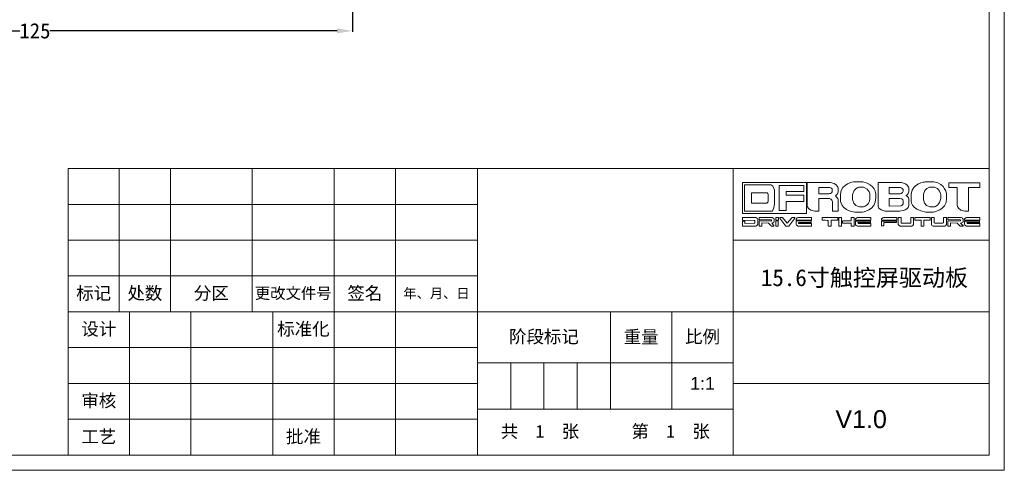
# Model space of a CAD drawing. Header units: millimetres. Extents: x 24 to 391, y -170 to 84.
# Tile 26 of 49: x 198 to 391, y -170 to -81. Entities that reach past the tile are written whole.
import ezdxf

# ---------------------------------------------------------------- set-up
doc = ezdxf.new("R2010")
doc.units = ezdxf.units.MM
doc.header["$MEASUREMENT"] = 0
doc.layers.add('图框', color=7, linetype='Continuous', lineweight=18)
doc.layers.add('尺寸标注', color=3, linetype='Continuous', lineweight=20)
doc.styles.add('Arial Regular', font='txt')
doc.styles.get("Standard").update_dxf_attribs({"font": 'simfang.ttf'})
doc.dimstyles.new('STANDARD_ACAD', dxfattribs={"dimtxt": 0.18, "dimasz": 0.18, "dimexe": 0.18, "dimexo": 0.0625, "dimgap": 0.09, "dimtad": 0, "dimtih": 1, "dimtoh": 1, "dimdec": 4, "dimzin": 0, "dimdsep": 46, "dimtxsty": 'Standard', "dimcen": 0.09, "dimadec": 0, "dimazin": 0, "dimtfac": 1, "dimtdec": 4, "dimtofl": 0, "dimtmove": 0, "dimatfit": 3, "dimfxl": 1, "dimtolj": 1, "dimtzin": 0, "dimarcsym": 0})

# ---------------------------------------------------------------- blocks, each defined once
blk = doc.blocks.new('*D116')
at = {"layer": 'Defpoints', "color": 0, "transparency": 16777216}
for p in [(138.06, -67.37), (263.06, -67.37), (263.06, -83.11)]:
    blk.add_point(p, dxfattribs=at)
at = {"layer": '尺寸标注', "color": 0, "lineweight": -2, "transparency": 16777216}
for p, q in [((138.06, -67.43), (138.06, -83.29)), ((263.06, -67.43), (263.06, -83.29)), ((141.06, -83.11), (197.61, -83.11)), ((260.06, -83.11), (203.52, -83.11))]:
    blk.add_line(p, q, dxfattribs=at)
at = {"layer": '尺寸标注', "color": 0, "transparency": 16777216}
for points in [[(141.06, -82.61), (141.06, -83.61), (138.06, -83.11)], [(260.06, -82.61), (260.06, -83.61), (263.06, -83.11)]]:
    blk.add_solid(points, dxfattribs=at)
at = {"layer": '尺寸标注', "color": 0, "transparency": 16777216, "insert": (200.56, -83.11), "char_height": 3, "attachment_point": 5}
blk.add_mtext('\\A1;125', dxfattribs=at)

msp = doc.modelspace()

# ---------------------------------------------------------------- linework, layer by layer
at = {"layer": '图框'}
for p, q in [((217.159, -138.409), (217.159, -110.203)), ((227.233, -138.409), (227.233, -110.203)), ((243.351, -138.409), (243.351, -110.203)), ((259.469, -110.203), (259.469, -166.616)), ((271.557, -110.203), (271.557, -166.616)), ((287.675, -110.203), (287.675, -166.616)), ((338.044, -110.203), (338.044, -166.616)), ((339.877, -112.97), (339.877, -119.026)), ((352.457, -112.97), (339.877, -112.97)), ((340.245, -113.418), (340.245, -118.568)), ((347.084, -118.482), (347.084, -113.525)), ((347.084, -113.525), (351.925, -113.525)), ((351.925, -113.525), (351.925, -114.719)), ((352.457, -119.026), (352.457, -112.97)), ((352.607, -112.97), (352.607, -117.587)), ((354.867, -113.951), (354.867, -115.156)), ((357.543, -114.282), (357.543, -114.793)), ((358.694, -114.004), (358.694, -114.825)), ((366.552, -112.97), (366.552, -117.48)), ((368.77, -113.962), (368.77, -115.167)), ((371.488, -114.356), (371.488, -114.676)), ((372.629, -113.994), (372.629, -114.793)), ((380.476, -112.992), (380.476, -113.951)), ((382.139, -113.951), (382.139, -117.544)), ((384.346, -113.93), (384.346, -118.6)), ((386.579, -113.042), (386.579, -113.93)), ((341.668, -114.975), (341.668, -117.043)), ((344.931, -115.444), (344.931, -116.638)), ((351.925, -114.719), (348.449, -114.729)), ((348.449, -114.729), (348.449, -115.454)), ((348.449, -115.454), (351.925, -115.454)), ((351.925, -115.454), (351.925, -116.67)), ((354.867, -116.083), (354.867, -118.6)), ((358.694, -116.286), (358.694, -118.6)), ((359.142, -115.231), (359.142, -116.371)), ((361.53, -115.327), (361.53, -116.286)), ((364.942, -115.39), (364.942, -116.147)), ((368.77, -116.083), (368.77, -117.619)), ((372.629, -116.201), (372.629, -117.512)), ((373.077, -115.188), (373.077, -116.329)), ((375.507, -115.241), (375.507, -116.371)), ((378.887, -115.369), (378.887, -116.126)), ((351.925, -116.67), (348.438, -116.67)), ((348.438, -116.67), (348.438, -118.482)), ((357.586, -116.712), (357.586, -118.6)), ((371.488, -116.585), (371.488, -117.16)), ((339.877, -119.026), (352.457, -119.026)), ((339.877, -119.855), (339.877, -120.383)), ((342.876, -120.183), (342.876, -121.194)), ((343.116, -119.855), (343.116, -120.327)), ((346.118, -120.183), (346.118, -120.611)), ((346.414, -119.855), (346.414, -120.371)), ((346.934, -119.855), (346.414, -119.855)), ((346.934, -120.371), (346.934, -119.855)), ((348.438, -118.482), (347.084, -118.482)), ((347.186, -119.855), (347.186, -119.983)), ((347.717, -119.855), (347.186, -119.855)), ((347.186, -119.983), (348.389, -121.538)), ((348.685, -120.958), (347.717, -119.855)), ((349.648, -119.855), (348.685, -120.958)), ((348.989, -121.538), (350.184, -119.979)), ((350.184, -119.855), (349.648, -119.855)), ((350.184, -119.979), (350.184, -119.855)), ((350.424, -120.143), (350.424, -120.371)), ((353.422, -119.855), (353.422, -120.371)), ((355.553, -119.855), (355.553, -120.371)), ((358.604, -119.855), (358.604, -120.375)), ((358.856, -119.855), (358.856, -121.538)), ((359.383, -119.855), (358.856, -119.855)), ((359.383, -121.538), (359.383, -119.855)), ((361.846, -119.855), (361.255, -119.855)), ((361.255, -119.855), (361.255, -120.471)), ((361.846, -121.538), (361.846, -119.855)), ((362.134, -120.095), (362.134, -120.375)), ((365.141, -119.839), (365.141, -120.375)), ((367.224, -120.139), (367.224, -120.375)), ((370.274, -119.903), (370.274, -120.327)), ((370.514, -119.839), (370.514, -121.246)), ((372.977, -119.839), (372.977, -120.914)), ((373.556, -119.839), (373.556, -121.222)), ((373.804, -119.839), (373.804, -120.371)), ((376.791, -119.839), (373.804, -119.839)), ((376.791, -120.371), (376.791, -119.839)), ((377.047, -119.839), (377.047, -121.302)), ((380.049, -119.839), (380.049, -121.21)), ((380.285, -119.839), (380.285, -120.335)), ((383.296, -120.187), (383.296, -120.675)), ((383.587, -120.135), (383.587, -120.383)), ((386.579, -119.839), (386.579, -120.383)), ((339.877, -120.543), (339.877, -121.538)), ((340.301, -120.547), (340.301, -121.006)), ((342.3, -120.575), (342.3, -120.91)), ((343.116, -120.535), (343.116, -121.538)), ((343.651, -120.906), (343.651, -121.538)), ((345.598, -120.323), (345.598, -120.543)), ((346.062, -121.394), (346.062, -121.538)), ((346.414, -120.371), (346.934, -120.371)), ((346.414, -120.535), (346.414, -121.538)), ((346.878, -120.535), (346.414, -120.535)), ((346.414, -121.538), (346.878, -121.538)), ((346.878, -121.538), (346.878, -120.535)), ((348.389, -121.538), (348.989, -121.538)), ((350.424, -120.535), (350.424, -121.246)), ((353.362, -120.535), (353.362, -120.846)), ((353.422, -121.006), (353.422, -121.538)), ((356.765, -120.427), (356.765, -121.478)), ((357.348, -120.379), (357.348, -121.538)), ((358.856, -121.538), (359.383, -121.538)), ((361.255, -120.471), (359.527, -120.479)), ((359.527, -120.479), (359.527, -120.958)), ((359.527, -120.958), (361.255, -120.958)), ((361.255, -120.958), (361.255, -121.538)), ((361.255, -121.538), (361.846, -121.538)), ((362.134, -120.543), (362.134, -121.29)), ((365.077, -120.543), (365.077, -120.846)), ((365.141, -121.01), (365.141, -121.538)), ((367.224, -120.543), (367.224, -121.518)), ((370.166, -120.543), (367.224, -120.543)), ((367.224, -121.518), (367.695, -121.518)), ((367.695, -120.85), (370.166, -120.846)), ((367.695, -121.518), (367.695, -120.85)), ((370.166, -120.846), (370.166, -120.543)), ((373.804, -120.371), (375.016, -120.371)), ((375.016, -120.371), (375.016, -121.538)), ((375.016, -121.538), (375.547, -121.538)), ((375.547, -121.538), (375.547, -120.371)), ((375.547, -120.371), (376.791, -120.371)), ((380.285, -120.539), (380.285, -121.538)), ((380.813, -120.902), (380.813, -121.538)), ((382.812, -120.331), (382.812, -120.535)), ((383.296, -121.394), (383.296, -121.538)), ((383.587, -120.551), (383.587, -121.25)), ((386.579, -121.01), (386.579, -121.538)), ((207.085, -124.306), (287.675, -124.306)), ((338.044, -124.306), (388.413, -124.306)), ((207.085, -131.357), (287.675, -131.357)), ((207.085, -138.409), (287.675, -138.409)), ((219.174, -166.616), (219.174, -138.409)), ((231.262, -166.616), (231.262, -138.409)), ((247.38, -166.616), (247.38, -138.409)), ((287.675, -138.409), (338.044, -138.409)), ((313.867, -138.409), (313.867, -157.549)), ((325.955, -138.409), (325.955, -157.549)), ((338.044, -138.409), (388.413, -138.409)), ((207.085, -145.461), (287.675, -145.461)), ((287.675, -148.483), (338.044, -148.483)), ((294.223, -148.483), (294.223, -157.549)), ((300.771, -148.483), (300.771, -157.549)), ((307.319, -148.483), (307.319, -157.549)), ((207.085, -152.512), (287.675, -152.512)), ((338.044, -152.512), (388.413, -152.512)), ((287.675, -157.549), (338.044, -157.549)), ((207.085, -159.564), (287.675, -159.564))]:
    msp.add_line(p, q, dxfattribs=at)
for points in [[(23.94, -169.616), (391.413, -169.616), (391.413, 84.326), (23.94, 84.326)], [(26.94, -166.616), (388.413, -166.616), (388.413, 81.326), (26.94, 81.326)], [(388.413, -166.616), (207.085, -166.616), (207.085, -110.203), (388.413, -110.203)]]:
    msp.add_lwpolyline(points, close=True, dxfattribs=at)
msp.add_lwpolyline([(207.085, -117.254), (287.675, -117.254)], dxfattribs=at)
for points in [[(340.245, -113.418), (340.245, -113.418), (345.474, -113.418), (345.474, -113.418)], [(345.474, -113.418), (346.066, -113.658), (346.169, -114.618), (346.169, -114.618)], [(357.191, -112.97), (357.191, -112.97), (352.607, -112.97), (352.607, -112.97)], [(354.867, -113.951), (354.867, -113.951), (356.978, -113.951), (356.978, -113.951)], [(356.978, -113.951), (357.415, -113.983), (357.543, -114.282), (357.543, -114.282)], [(358.694, -114.004), (358.694, -114.004), (358.279, -112.981), (357.191, -112.97)], [(361.797, -112.842), (361.797, -112.842), (359.291, -113.098), (359.142, -115.231)], [(361.53, -115.327), (361.765, -114.015), (362.756, -113.866), (362.756, -113.866)], [(363.535, -112.842), (363.535, -112.842), (361.797, -112.842), (361.797, -112.842)], [(362.756, -113.866), (362.756, -113.866), (363.716, -113.866), (363.716, -113.866)], [(366.105, -115.295), (366.105, -115.295), (366.136, -113.237), (363.535, -112.842)], [(363.716, -113.866), (364.931, -114.239), (364.942, -115.39), (364.942, -115.39)], [(371.179, -112.97), (371.179, -112.97), (366.552, -112.97), (366.552, -112.97)], [(368.77, -113.962), (368.77, -113.962), (370.944, -113.962), (370.944, -113.962)], [(370.944, -113.962), (371.414, -114.036), (371.488, -114.356), (371.488, -114.356)], [(372.629, -113.994), (372.629, -113.994), (372.437, -113.173), (371.179, -112.97)], [(375.827, -112.842), (375.827, -112.842), (373.237, -113.12), (373.077, -115.188)], [(375.507, -115.241), (375.646, -114.1), (376.712, -113.866), (376.712, -113.866)], [(377.533, -112.842), (377.533, -112.842), (375.827, -112.842), (375.827, -112.842)], [(376.712, -113.866), (376.712, -113.866), (377.693, -113.866), (377.693, -113.866)], [(380.049, -115.231), (380.049, -115.231), (379.868, -113.216), (377.533, -112.842)], [(377.693, -113.866), (378.631, -113.994), (378.887, -115.369), (378.887, -115.369)], [(386.51, -112.992), (386.51, -112.992), (380.476, -112.992), (380.476, -112.992)], [(380.476, -113.951), (380.476, -113.951), (382.139, -113.951), (382.139, -113.951)], [(384.346, -113.93), (384.346, -113.93), (386.579, -113.93), (386.579, -113.93)], [(386.579, -113.042), (386.579, -113.042), (386.566, -113.005), (386.51, -112.992)], [(344.696, -114.975), (344.696, -114.975), (341.668, -114.975), (341.668, -114.975)], [(344.931, -115.444), (344.931, -115.444), (344.984, -115.071), (344.696, -114.975)], [(346.169, -114.618), (346.169, -114.618), (346.167, -117.128), (346.167, -117.128)], [(356.893, -115.156), (356.893, -115.156), (354.867, -115.156), (354.867, -115.156)], [(354.867, -116.083), (354.867, -116.083), (356.925, -116.083), (356.925, -116.083)], [(357.543, -114.793), (357.426, -115.124), (356.893, -115.156), (356.893, -115.156)], [(356.925, -116.083), (356.925, -116.083), (357.511, -116.211), (357.586, -116.712)], [(358.151, -115.572), (358.151, -115.572), (358.567, -115.39), (358.694, -114.825)], [(358.694, -116.286), (358.694, -116.286), (358.694, -116.041), (358.151, -115.572)], [(362.906, -117.757), (361.744, -117.683), (361.53, -116.286), (361.53, -116.286)], [(363.396, -118.781), (363.396, -118.781), (366.147, -118.514), (366.104, -115.998)], [(364.942, -116.147), (364.835, -117.587), (363.609, -117.757), (363.609, -117.757)], [(366.104, -115.998), (366.104, -115.998), (366.105, -115.295), (366.105, -115.295)], [(370.806, -115.167), (370.806, -115.167), (368.77, -115.167), (368.77, -115.167)], [(368.77, -116.083), (368.77, -116.083), (370.838, -116.083), (370.838, -116.083)], [(371.488, -114.676), (371.435, -115.135), (370.806, -115.167), (370.806, -115.167)], [(370.838, -116.083), (371.499, -116.115), (371.488, -116.585), (371.488, -116.585)], [(372.053, -115.497), (372.053, -115.497), (372.522, -115.358), (372.629, -114.793)], [(372.629, -116.201), (372.629, -116.201), (372.544, -115.753), (372.053, -115.497)], [(377.32, -118.791), (377.32, -118.791), (380.081, -118.45), (380.049, -116.126)], [(378.887, -116.126), (378.844, -117.395), (377.661, -117.757), (377.661, -117.757)], [(380.049, -116.126), (380.049, -116.126), (380.049, -115.231), (380.049, -115.231)], [(341.668, -117.043), (341.668, -117.043), (344.6, -117.043), (344.6, -117.043)], [(344.6, -117.043), (344.6, -117.043), (344.877, -116.979), (344.931, -116.638)], [(346.167, -117.128), (346.205, -117.736), (345.746, -118.568), (345.746, -118.568)], [(352.607, -117.587), (352.607, -117.587), (352.788, -118.525), (354.131, -118.6)], [(359.142, -116.371), (359.142, -116.371), (359.153, -118.461), (362, -118.781)], [(363.609, -117.757), (363.609, -117.757), (362.906, -117.757), (362.906, -117.757)], [(366.552, -117.48), (366.552, -117.48), (366.584, -118.45), (367.97, -118.6)], [(371.008, -117.533), (371.008, -117.533), (368.77, -117.619), (368.77, -117.619)], [(370.529, -118.6), (370.529, -118.6), (372.394, -118.642), (372.629, -117.512)], [(371.488, -117.16), (371.435, -117.459), (371.008, -117.533), (371.008, -117.533)], [(373.077, -116.329), (373.077, -116.329), (372.832, -118.365), (375.987, -118.791)], [(376.787, -117.757), (375.657, -117.608), (375.507, -116.371), (375.507, -116.371)], [(377.661, -117.757), (377.661, -117.757), (376.787, -117.757), (376.787, -117.757)], [(382.139, -117.544), (382.139, -117.544), (382.363, -118.504), (383.621, -118.6)], [(342.46, -119.855), (342.46, -119.855), (339.877, -119.855), (339.877, -119.855)], [(345.746, -118.568), (345.746, -118.568), (340.245, -118.568), (340.245, -118.568)], [(342.876, -120.183), (342.876, -120.183), (342.792, -119.955), (342.46, -119.855)], [(345.718, -119.855), (345.718, -119.855), (343.116, -119.855), (343.116, -119.855)], [(346.118, -120.183), (346.118, -120.183), (346.022, -119.923), (345.718, -119.855)], [(350.812, -119.855), (350.812, -119.855), (350.492, -119.991), (350.424, -120.143)], [(353.422, -119.855), (353.422, -119.855), (350.812, -119.855), (350.812, -119.855)], [(354.131, -118.6), (354.131, -118.6), (354.867, -118.6), (354.867, -118.6)], [(358.604, -119.855), (358.604, -119.855), (355.553, -119.855), (355.553, -119.855)], [(357.586, -118.6), (357.586, -118.6), (358.694, -118.6), (358.694, -118.6)], [(362, -118.781), (362, -118.781), (363.396, -118.781), (363.396, -118.781)], [(362.526, -119.855), (362.526, -119.855), (362.338, -119.871), (362.134, -120.095)], [(365.141, -119.839), (365.141, -119.839), (362.526, -119.855), (362.526, -119.855)], [(367.623, -119.839), (367.623, -119.839), (367.383, -119.935), (367.224, -120.139)], [(370.218, -119.839), (370.218, -119.839), (367.623, -119.839), (367.623, -119.839)], [(367.97, -118.6), (367.97, -118.6), (370.529, -118.6), (370.529, -118.6)], [(370.274, -119.903), (370.274, -119.903), (370.282, -119.843), (370.218, -119.839)], [(371.038, -119.839), (371.038, -119.839), (370.514, -119.839), (370.514, -119.839)], [(371.106, -119.907), (371.106, -119.907), (371.086, -119.859), (371.038, -119.839)], [(371.13, -120.898), (371.13, -120.898), (371.106, -119.907), (371.106, -119.907)], [(373.556, -119.839), (373.556, -119.839), (372.977, -119.839), (372.977, -119.839)], [(375.987, -118.791), (375.987, -118.791), (377.32, -118.791), (377.32, -118.791)], [(377.598, -119.839), (377.598, -119.839), (377.047, -119.839), (377.047, -119.839)], [(377.622, -120.91), (377.622, -120.91), (377.598, -119.839), (377.598, -119.839)], [(379.469, -119.839), (379.469, -119.839), (379.465, -120.858), (379.465, -120.858)], [(380.049, -119.839), (380.049, -119.839), (379.469, -119.839), (379.469, -119.839)], [(382.896, -119.839), (382.896, -119.839), (380.285, -119.839), (380.285, -119.839)], [(383.296, -120.187), (383.296, -120.187), (383.196, -119.883), (382.896, -119.839)], [(383.967, -119.839), (383.967, -119.839), (383.715, -119.927), (383.587, -120.135)], [(383.621, -118.6), (383.621, -118.6), (384.346, -118.6), (384.346, -118.6)], [(386.579, -119.839), (386.579, -119.839), (383.967, -119.839), (383.967, -119.839)], [(339.877, -121.538), (339.877, -121.538), (342.456, -121.538), (342.456, -121.538)], [(339.877, -120.383), (339.877, -120.383), (342.24, -120.423), (342.24, -120.423)], [(340.301, -120.547), (340.301, -120.547), (339.877, -120.543), (339.877, -120.543)], [(342.192, -120.954), (342.192, -120.954), (340.301, -121.006), (340.301, -121.006)], [(342.3, -120.91), (342.3, -120.91), (342.276, -120.954), (342.192, -120.954)], [(342.24, -120.423), (342.24, -120.423), (342.3, -120.515), (342.3, -120.575)], [(342.456, -121.538), (342.456, -121.538), (342.776, -121.502), (342.876, -121.194)], [(343.116, -120.327), (343.116, -120.327), (345.598, -120.323), (345.598, -120.323)], [(345.598, -120.543), (345.598, -120.543), (343.116, -120.535), (343.116, -120.535)], [(343.116, -121.538), (343.116, -121.538), (343.651, -121.538), (343.651, -121.538)], [(343.651, -120.906), (343.651, -120.906), (344.963, -120.958), (344.963, -120.958)], [(344.963, -120.958), (344.963, -120.958), (345.386, -121.37), (345.386, -121.37)], [(345.386, -121.37), (345.386, -121.37), (345.462, -121.502), (345.486, -121.538)], [(345.486, -121.538), (345.486, -121.538), (346.062, -121.538), (346.062, -121.538)], [(346.062, -121.394), (346.062, -121.394), (345.634, -120.966), (345.634, -120.966)], [(345.634, -120.966), (345.634, -120.966), (346.102, -120.894), (346.118, -120.611)], [(350.424, -120.371), (350.424, -120.371), (353.422, -120.371), (353.422, -120.371)], [(353.362, -120.535), (353.362, -120.535), (350.424, -120.535), (350.424, -120.535)], [(350.424, -121.246), (350.424, -121.246), (350.5, -121.437), (350.808, -121.538)], [(350.808, -121.538), (350.808, -121.538), (353.422, -121.538), (353.422, -121.538)], [(350.9, -120.85), (350.9, -120.85), (353.362, -120.846), (353.362, -120.846)], [(350.952, -121.006), (350.952, -121.006), (350.888, -120.938), (350.9, -120.85)], [(353.422, -121.006), (353.422, -121.006), (350.952, -121.006), (350.952, -121.006)], [(355.553, -120.371), (355.553, -120.371), (356.729, -120.419), (356.765, -120.427)], [(356.765, -121.478), (356.765, -121.478), (356.793, -121.526), (356.821, -121.538)], [(356.821, -121.538), (356.821, -121.538), (357.348, -121.538), (357.348, -121.538)], [(357.348, -120.379), (357.348, -120.379), (358.604, -120.375), (358.604, -120.375)], [(362.134, -120.375), (362.134, -120.375), (365.141, -120.375), (365.141, -120.375)], [(365.077, -120.543), (365.077, -120.543), (362.134, -120.543), (362.134, -120.543)], [(362.134, -121.29), (362.134, -121.29), (362.31, -121.506), (362.53, -121.538)], [(362.53, -121.538), (362.53, -121.538), (365.141, -121.538), (365.141, -121.538)], [(362.598, -120.858), (362.598, -120.858), (365.077, -120.846), (365.077, -120.846)], [(362.65, -121.002), (362.65, -121.002), (362.594, -120.894), (362.598, -120.858)], [(365.141, -121.01), (365.141, -121.01), (362.65, -121.002), (362.65, -121.002)], [(367.224, -120.375), (367.224, -120.375), (370.206, -120.375), (370.206, -120.375)], [(370.206, -120.375), (370.206, -120.375), (370.246, -120.379), (370.274, -120.327)], [(370.514, -121.246), (370.514, -121.246), (370.682, -121.474), (370.898, -121.538)], [(370.898, -121.538), (370.898, -121.538), (373.137, -121.538), (373.137, -121.538)], [(371.218, -120.954), (371.218, -120.954), (371.138, -120.93), (371.13, -120.898)], [(372.801, -120.958), (372.801, -120.958), (371.218, -120.954), (371.218, -120.954)], [(372.977, -120.914), (372.977, -120.914), (372.921, -120.942), (372.801, -120.958)], [(373.137, -121.538), (373.137, -121.538), (373.381, -121.526), (373.556, -121.222)], [(377.047, -121.302), (377.047, -121.302), (377.187, -121.47), (377.379, -121.538)], [(377.379, -121.538), (377.379, -121.538), (379.673, -121.538), (379.673, -121.538)], [(377.758, -120.958), (377.758, -120.958), (377.686, -120.95), (377.622, -120.91)], [(379.274, -120.958), (379.274, -120.958), (377.758, -120.958), (377.758, -120.958)], [(379.465, -120.858), (379.465, -120.858), (379.422, -120.938), (379.274, -120.958)], [(379.673, -121.538), (379.673, -121.538), (379.958, -121.45), (380.049, -121.21)], [(380.285, -120.335), (380.285, -120.335), (382.812, -120.331), (382.812, -120.331)], [(382.812, -120.535), (382.812, -120.535), (380.285, -120.539), (380.285, -120.539)], [(380.285, -121.538), (380.285, -121.538), (380.813, -121.538), (380.813, -121.538)], [(380.813, -120.902), (380.813, -120.902), (382.14, -120.962), (382.14, -120.962)], [(382.14, -120.962), (382.14, -120.962), (382.712, -121.538), (382.712, -121.538)], [(382.712, -121.538), (382.712, -121.538), (383.296, -121.538), (383.296, -121.538)], [(382.816, -120.962), (382.816, -120.962), (383.284, -120.866), (383.296, -120.675)], [(383.296, -121.394), (383.296, -121.394), (383.184, -121.39), (382.816, -120.962)], [(383.587, -120.383), (383.587, -120.383), (386.579, -120.383), (386.579, -120.383)], [(386.518, -120.551), (386.518, -120.551), (383.587, -120.551), (383.587, -120.551)], [(383.587, -121.25), (383.587, -121.25), (383.683, -121.458), (383.939, -121.538)], [(383.939, -121.538), (383.939, -121.538), (386.579, -121.538), (386.579, -121.538)], [(384.047, -120.858), (384.047, -120.858), (386.514, -120.85), (386.514, -120.85)], [(384.107, -121.006), (384.107, -121.006), (384.063, -120.958), (384.047, -120.858)], [(386.579, -121.01), (386.579, -121.01), (384.107, -121.006), (384.107, -121.006)], [(386.514, -120.85), (386.514, -120.85), (386.518, -120.551), (386.518, -120.551)]]:
    msp.add_open_spline(points, degree=3, dxfattribs=at)

# ---------------------------------------------------------------- texts
at = {"layer": '图框', "attachment_point": 5, "style": 'Arial Regular'}
for s, insert, char_height, width in [('{\\fFangSong|b0|i0|c134|p34;15.6寸触控屏驱动板}', (363.874, -131.874), 3.32403, 64.52087), ('{\\fsimsun|b0|i0|c0|p34;标记}', (212.122, -134.883), 2.51845, 19.11147), ('{\\fsimsun|b0|i0|c0|p34;处\\fms pgothic|b0|i0|c0|p34;数}', (222.196, -134.883), 2.51845, 19.0367), ('{\\fms pgothic|b0|i0|c0|p34;分区}', (235.292, -134.883), 2.51845, 18.81604), ('{\\fms pgothic|b0|i0|c0|p34;更改文件号}', (251.41, -134.883), 2.21622, 36.24915), ('{\\fsimsun|b0|i0|c0|p34;签\\fms pgothic|b0|i0|c0|p34;名}', (265.513, -134.883), 2.51845, 18.28324), ('{\\fms pgothic|b0|i0|c0|p34;年、月、日}', (279.616, -134.883), 1.91406, 26.70887), ('{\\fFangSong|b0|i0|c0|p34;设计}', (213.129, -141.935), 2.51845, 19.11669), ('{\\fsimsun|b0|i0|c0|p34;标\\fms pgothic|b0|i0|c0|p34;准化}', (253.424, -141.935), 2.51845, 26.38877), ('{\\fsimsun|b0|i0|c0|p34;阶\\fms pgothic|b0|i0|c0|p34;段\\fsimsun|b0|i0|c0|p34;标记}', (300.771, -143.446), 2.51845, 33.60255), ('{\\fms pgothic|b0|i0|c0|p34;重量}', (319.911, -143.446), 2.51845, 18.93183), ('{\\fms pgothic|b0|i0|c0|p34;比例}', (332, -143.446), 2.51845, 18.90288), ('1:1', (332, -152.512), 2.5185, 12.75652), ('{\\fsimsun|b0|i0|c0|p34;审\\fms pgothic|b0|i0|c0|p34;核}', (213.129, -156.038), 2.51845, 18.7196), ('V1.0', (363.228, -159.564), 3.5258, 25.40878), ('{\\fSimSun|b0|i0|c0|p34;共  1  张      第  1  张}', (312.859, -162.082), 2.51845, 92.88061), ('{\\fms pgothic|b0|i0|c0|p34;工\\fsimsun|b0|i0|c0|p34;艺}', (213.129, -163.09), 2.51845, 18.83424), ('{\\fms pgothic|b0|i0|c0|p34;批准}', (253.424, -163.09), 2.51845, 18.98973)]:
    msp.add_mtext(s, dxfattribs=dict(at, insert=insert, char_height=char_height, width=width))

# ---------------------------------------------------------------- dimensions: what is measured, and where the dimension line sits
at = {"layer": '尺寸标注'}
dim = msp.add_linear_dim(base=(263.061, -83.111), p1=(138.061, -67.369), p2=(263.061, -67.369), dimstyle='STANDARD_ACAD', override={"dimtxt": 3, "dimasz": 3, "dimgap": 0.05, "dimdec": 2, "dimzin": 8, "dimtdec": 2, "dimtmove": 2}, dxfattribs=at)
dim.commit()
dim.dimension.update_dxf_attribs({"geometry": '*D116', "text_midpoint": (200.561, -83.111)})

doc.saveas('drawing.dxf')
